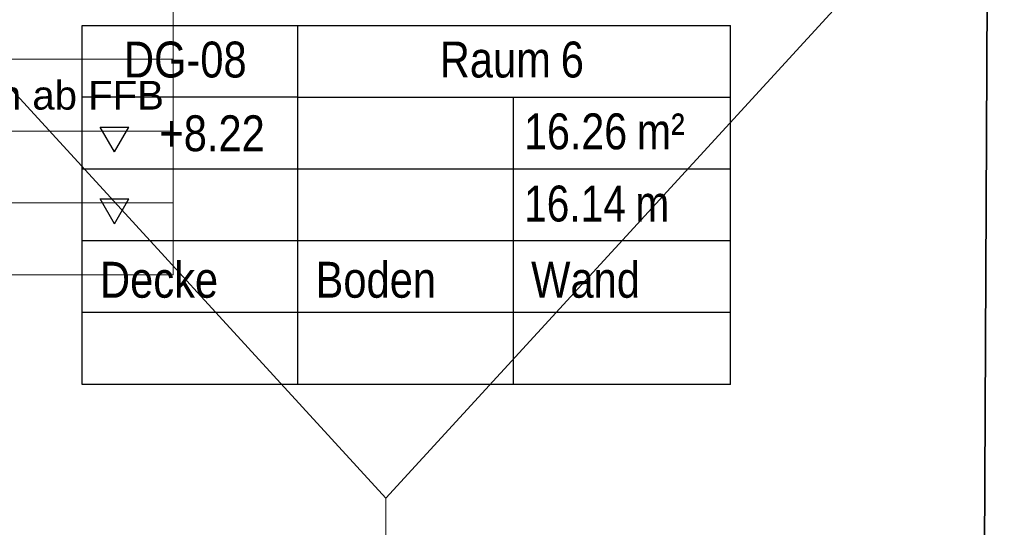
# Model space of a CAD drawing. Extents: x -208 to 552, y -140 to 454.
# Tile 13 of 47: x -22 to 47, y 304 to 339. Entities that reach past the tile are written whole.
import ezdxf
from ezdxf.lldxf.tags import DXFTag

# ---------------------------------------------------------------- set-up
doc = ezdxf.new("R2010")
doc.units = 0
doc.layers.get('0').update_dxf_attribs({"lineweight": 35})
for name, color, linetype, lineweight in [('5_DG-BESTAND', 7, 'Continuous', 25), ('5_DG-FIRSTE-GRATE', 7, 'Continuous', 25), ('5_DG-RAUM', 7, 'Continuous', 25)]:
    doc.layers.add(name, color=color, linetype=linetype, lineweight=lineweight)
doc.layers.add('H_Ruecklauf_Beschriftung', color=5, linetype='Continuous', lineweight=18, true_color=0x0000ff)
doc.layers.add('H_Vorlauf', color=1, linetype='Continuous', lineweight=35, true_color=0xff0000)
doc.styles.get("Standard").update_dxf_attribs({"font": 'arial.ttf'})
tags = doc.linetypes.add('ALL_S14', pattern=[0.002, 0.001, -0.001]).pattern_tags.tags
tags[6:7] = [DXFTag(74, 4), DXFTag(75, 0), DXFTag(340, '0'), DXFTag(46, 1.0), DXFTag(50, 0.0), DXFTag(44, 0.0), DXFTag(45, 0.0)]
tags[4:5] = [DXFTag(74, 4), DXFTag(75, 0), DXFTag(340, '0'), DXFTag(46, 1.0), DXFTag(50, 0.0), DXFTag(44, 0.0), DXFTag(45, 0.0)]

# ---------------------------------------------------------------- blocks, each defined once
blk = doc.blocks.new('Referenz-A06HSU36NL', base_point=(-177.958, -120.344))
at = {"layer": '5_DG-BESTAND', "color": 0, "lineweight": 35}
blk.add_line((45.802, 358.883), (45.426, 281.46), dxfattribs=at)
at = {"layer": '5_DG-FIRSTE-GRATE', "color": 0, "linetype": 'ALL_S14', "lineweight": 18, "ltscale": 0.18}
for p in [(-62.477, 378.154), (70.23, 378.154), (3.876, 204.802)]:
    blk.add_line(p, (3.876, 305.694), dxfattribs=at)
at = {"layer": '5_DG-RAUM', "color": 0, "lineweight": -2}
for p, q in [((-17.256, 333.623), (-17.256, 338.623)), ((-17.256, 338.623), (-2.256, 338.623)), ((-2.256, 333.623), (-2.256, 338.623)), ((-2.256, 338.623), (27.845, 338.623)), ((27.845, 313.623), (27.845, 338.623)), ((-17.256, 313.623), (-17.256, 333.623)), ((-2.256, 333.623), (-17.256, 333.623)), ((-2.256, 313.623), (-2.256, 333.623)), ((-2.256, 333.623), (27.845, 333.623)), ((12.744, 313.623), (12.744, 333.623)), ((-15.023, 329.811), (-16.023, 331.543)), ((-16.023, 331.543), (-14.023, 331.543)), ((-15.023, 329.811), (-14.023, 331.543)), ((27.845, 328.623), (-17.256, 328.623)), ((-15.023, 324.811), (-16.023, 326.543)), ((-16.023, 326.543), (-14.023, 326.543)), ((-15.023, 324.811), (-14.023, 326.543)), ((27.845, 323.623), (-17.256, 323.623)), ((27.845, 318.623), (-17.256, 318.623)), ((27.845, 313.623), (-17.256, 313.623))]:
    blk.add_line(p, q, dxfattribs=at)
at = {"layer": '5_DG-RAUM', "color": 0, "lineweight": -2, "char_height": 2.5, "attachment_point": 1}
for s, insert in [('{\\W0.83;\\fArial;DG-08}', (-14.357, 337.497)), ('{\\W0.83;\\fArial;Raum}', (7.622, 337.497)), ('{\\W0.83;\\fArial;6}', (16.037, 337.497)), ('{\\W0.82;\\fArial;m²}', (21.328, 332.496)), ('{\\W0.83;\\fArial;+8.22}', (-11.891, 332.363)), ('{\\W0.82;\\fArial;16.26}', (13.491, 332.496)), ('{\\W0.81;\\fArial;16.14}', (13.491, 327.469)), ('{\\W0.81;\\fArial;m}', (21.233, 327.469)), ('{\\W0.83;\\fArial;Decke}', (-16.023, 322.163)), ('{\\W0.83;\\fArial;Boden}', (-1.023, 322.163)), ('{\\W0.83;\\fArial;Wand}', (13.977, 322.163))]:
    blk.add_mtext(s, dxfattribs=dict(at, insert=insert))
blk = doc.blocks.new('Bauteilbeschriftung-A06HSU4UNL', base_point=(-46.787, 321.262))
at = {"color": 0, "linetype": 'ByBlock', "lineweight": -2, "ltscale": 0.18}
blk.add_line((-28.861, 341.262), (-28.861, 352.545), dxfattribs=at)
at = {"color": 0, "lineweight": -2}
for p, q in [((-46.787, 341.262), (-10.934, 341.262)), ((-46.787, 321.262), (-46.787, 341.262)), ((-10.934, 341.262), (-10.934, 321.262)), ((-46.787, 336.262), (-10.934, 336.262)), ((-46.787, 331.262), (-10.934, 331.262)), ((-46.787, 326.262), (-10.934, 326.262)), ((-10.934, 321.262), (-46.787, 321.262))]:
    blk.add_line(p, q, dxfattribs=at)
at = {"color": 0, "linetype": 'ByBlock', "lineweight": -2, "ltscale": 0.18, "char_height": 2, "attachment_point": 1}
for s, insert in [('{\\fArial;DN 12}', (-46.121, 339.762)), ('{\\fArial;Mitte Bauteil = 5 cm ab FFB}', (-46.121, 334.762)), ('{\\fArial;ṁ = 128.21 kg/h}', (-46.121, 329.762)), ('{\\fArial;Temponox }', (-46.121, 324.762))]:
    blk.add_mtext(s, dxfattribs=dict(at, insert=insert))
blk = doc.blocks.new('Rohr - 1703-A06HSU74NL', base_point=(-73.831, 331.262))
at = {"color": 0, "linetype": 'ByBlock', "lineweight": -2, "ltscale": 0.35}
for p, q in [((-11.088, 355.545), (-73.831, 355.545)), ((-73.831, 355.545), (-73.831, 331.262))]:
    blk.add_line(p, q, dxfattribs=at)

msp = doc.modelspace()

# ---------------------------------------------------------------- block references
at = {"color": 251, "lineweight": 25, "ltscale": 0.25, "true_color": 0x585858}
msp.add_blockref('Referenz-A06HSU36NL', (-177.958, -120.344), dxfattribs=at)
at = {"layer": 'H_Ruecklauf_Beschriftung', "ltscale": 0.18}
msp.add_blockref('Bauteilbeschriftung-A06HSU4UNL', (-46.787, 321.262), dxfattribs=at)
at = {"layer": 'H_Vorlauf', "ltscale": 0.35}
msp.add_blockref('Rohr - 1703-A06HSU74NL', (-73.831, 331.262), dxfattribs=at)

doc.saveas('drawing.dxf')
